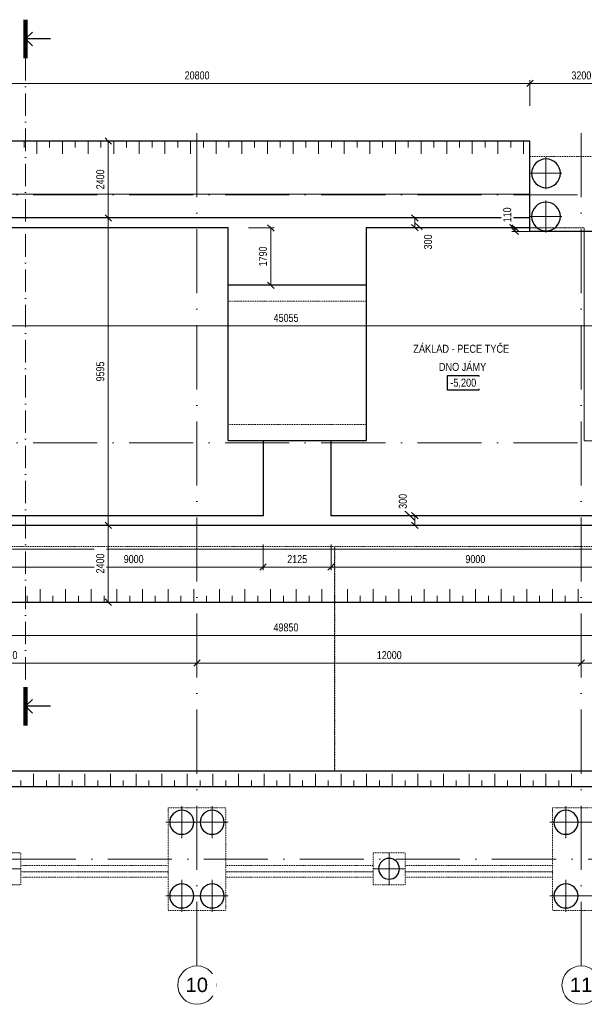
# Model space of a CAD drawing. Header units: millimetres. Extents: x 52781 to 270224, y -9967 to 33961.
# Tile 8 of 19: x 120235 to 137867, y 3217 to 33961. Entities that reach past the tile are written whole.
import ezdxf

# ---------------------------------------------------------------- set-up
doc = ezdxf.new("R2010")
doc.units = ezdxf.units.MM
for name, pattern in [('A_CARA_15', [7.6, 5, -1.3, 0, -1.3]), ('B_CARA_12', [2.6, 1, -0.8, 0, -0.8]), ('Čerchovaná 20mm', [3000, 2000, -500, 0, -500]), ('Čerchovaná řez', [1100, 700, -200, 0, -200])]:
    doc.linetypes.add(name, pattern=pattern)
for name, color, linetype, lineweight in [('CA_KOTY', 3, 'Continuous', 9), ('CA_KOTY-100', 3, 'Continuous', 9), ('CA_OSY', 5, 'Continuous', 9), ('CA_POHHRA18', 9, 'Continuous', 9), ('CA_POHHRA25', 7, 'Continuous', 13), ('CA_REZY', 1, 'Continuous', 25), ('CA_REZYZNACKY', 1, 'Continuous', 9), ('CA_TEXT25', 7, 'Continuous', 9), ('CA_TEXT35', 62, 'Continuous', 9), ('CA_ZAKLADY25', 7, 'Continuous', 13), ('CA_ZAKLADY5', 1, 'Continuous', 25), ('Terénní útvar', 7, 'Continuous', 13)]:
    doc.layers.add(name, color=color, linetype=linetype, lineweight=lineweight)
doc.styles.add('Arial', font='arial.ttf', dxfattribs={"height": 450})
doc.styles.add('Arial Narrow', font='ARIALN.TTF', dxfattribs={"height": 250})
doc.styles.add('Arial_1', font='arial.ttf', dxfattribs={"width": 0.8, "height": 250})
doc.dimstyles.new('HP_Přímá_-_2_5_mm_Ariel', dxfattribs={"dimscale": 304.8, "dimtxt": 255.06485, "dimasz": 0.656168, "dimexe": 0.328084, "dimexo": 0.0625, "dimgap": 0.164042, "dimtad": 1, "dimdec": 0, "dimzin": 0, "dimdsep": 46, "dimtxsty": 'Arial_1', "dimblk1": 'OBLIQUE', "dimblk2": 'OBLIQUE', "dimsah": 1, "dimcen": 0.09, "dimazin": 0, "dimtfac": 1, "dimtdec": 4, "dimtix": 1, "dimtmove": 0, "dimatfit": 3, "dimfxl": 2.296588, "dimfxlon": 1, "dimtvp": 1, "dimtfill": 1, "dimtolj": 1, "dimtzin": 0, "dimarcsym": 2})
doc.dimstyles.new('HP_Přímá_-_2_5_mm_Ariel_1', dxfattribs={"dimscale": 304.8, "dimtxt": 255.06485, "dimasz": 0.656168, "dimexe": 0.328084, "dimexo": 0.0625, "dimgap": 0.164042, "dimtad": 1, "dimdec": 0, "dimzin": 0, "dimdsep": 46, "dimtxsty": 'Arial_1', "dimblk1": 'OBLIQUE', "dimblk2": 'OBLIQUE', "dimsah": 1, "dimcen": 0.09, "dimazin": 0, "dimtfac": 1, "dimtdec": 4, "dimtix": 1, "dimtmove": 2, "dimatfit": 3, "dimfxl": 2.296588, "dimfxlon": 1, "dimtvp": 1, "dimtfill": 1, "dimtolj": 1, "dimtzin": 0, "dimarcsym": 2})
doc.dimstyles.new('HP_Přímá_-_2_5_mm_Ariel_2', dxfattribs={"dimscale": 304.8, "dimtxt": 255.06485, "dimasz": 0.656168, "dimexe": 0.328084, "dimexo": 0.0625, "dimgap": 0.164042, "dimtad": 1, "dimdec": 0, "dimzin": 0, "dimdsep": 46, "dimtxsty": 'Arial_1', "dimblk1": 'OBLIQUE', "dimblk2": 'OBLIQUE', "dimsah": 1, "dimcen": 0.09, "dimazin": 0, "dimtfac": 1, "dimtdec": 4, "dimtix": 1, "dimtmove": 1, "dimatfit": 3, "dimfxl": 2.296588, "dimfxlon": 1, "dimtvp": 1, "dimtfill": 1, "dimtolj": 1, "dimtzin": 0, "dimarcsym": 2})

# ---------------------------------------------------------------- blocks, each defined once
blk = doc.blocks.new('pilota 600 mm - D_750_650-2142274--3_400 _ Vykopy')
at = {"layer": 'CA_POHHRA18'}
for q in [(0, 500), (-500, 0), (0, -500), (500, 0)]:
    blk.add_line((0, 0), q, dxfattribs=at)
blk = doc.blocks.new('pilota 600 mm - D_750_650-2142275--3_400 _ Vykopy')
at = {"layer": 'CA_POHHRA18'}
for q in [(0, 500), (-500, 0), (500, 0), (0, -500)]:
    blk.add_line((0, 0), q, dxfattribs=at)
blk = doc.blocks.new('pilota 600 mm - D_750_650-2142303--3_400 _ Vykopy')
at = {"layer": 'CA_POHHRA18'}
for q in [(0, 500), (-500, 0), (0, -500), (500, 0)]:
    blk.add_line((0, 0), q, dxfattribs=at)
blk = doc.blocks.new('pilota 600 mm - D_900_780-2142294--3_400 _ Vykopy')
at = {"layer": 'CA_POHHRA18'}
for q in [(0, 500), (-500, 0), (0, -500), (500, 0)]:
    blk.add_line((0, 0), q, dxfattribs=at)
blk = doc.blocks.new('pilota 600 mm - D_900_780-2142295--3_400 _ Vykopy')
at = {"layer": 'CA_POHHRA18'}
for q in [(0, 500), (-500, 0), (500, 0), (0, -500)]:
    blk.add_line((0, 0), q, dxfattribs=at)
blk = doc.blocks.new('Opakovaný detail - 2мм М200-2571015--3_400 _ Vykopy')
at = {"layer": 'CA_POHHRA18'}
for p, q in [((-20200, 0), (-20200, 400)), ((-19400, 0), (-19400, 400)), ((-18600, 0), (-18600, 400)), ((-17800, 0), (-17800, 400)), ((-17000, 0), (-17000, 400)), ((-16200, 0), (-16200, 400)), ((-15400, 0), (-15400, 400)), ((-14600, 0), (-14600, 400)), ((-13800, 0), (-13800, 400)), ((-13000, 0), (-13000, 400)), ((-12200, 0), (-12200, 400)), ((-11400, 0), (-11400, 400)), ((-10600, 0), (-10600, 400)), ((-9800, 0), (-9800, 400)), ((-9000, 0), (-9000, 400)), ((-8200, 0), (-8200, 400)), ((-7400, 0), (-7400, 400)), ((-6600, 0), (-6600, 400)), ((-5800, 0), (-5800, 400)), ((-5000, 0), (-5000, 400)), ((-4200, 0), (-4200, 400)), ((-3400, 0), (-3400, 400)), ((-2600, 0), (-2600, 400)), ((-1800, 0), (-1800, 400)), ((-1000, 0), (-1000, 400)), ((-200, 0), (-200, 400)), ((-20400, 0), (-19600, 0)), ((-19800, 0), (-19800, 200)), ((-19600, 0), (-18800, 0)), ((-19000, 0), (-19000, 200)), ((-18800, 0), (-18000, 0)), ((-18200, 0), (-18200, 200)), ((-18000, 0), (-17200, 0)), ((-17400, 0), (-17400, 200)), ((-17200, 0), (-16400, 0)), ((-16600, 0), (-16600, 200)), ((-16400, 0), (-15600, 0)), ((-15800, 0), (-15800, 200)), ((-15600, 0), (-14800, 0)), ((-15000, 0), (-15000, 200)), ((-14800, 0), (-14000, 0)), ((-14200, 0), (-14200, 200)), ((-14000, 0), (-13200, 0)), ((-13400, 0), (-13400, 200)), ((-13200, 0), (-12400, 0)), ((-12600, 0), (-12600, 200)), ((-12400, 0), (-11600, 0)), ((-11800, 0), (-11800, 200)), ((-11600, 0), (-10800, 0)), ((-11000, 0), (-11000, 200)), ((-10800, 0), (-10000, 0)), ((-10200, 0), (-10200, 200)), ((-10000, 0), (-9200, 0)), ((-9400, 0), (-9400, 200)), ((-9200, 0), (-8400, 0)), ((-8600, 0), (-8600, 200)), ((-8400, 0), (-7600, 0)), ((-7800, 0), (-7800, 200)), ((-7600, 0), (-6800, 0)), ((-7000, 0), (-7000, 200)), ((-6800, 0), (-6000, 0)), ((-6200, 0), (-6200, 200)), ((-6000, 0), (-5200, 0)), ((-5400, 0), (-5400, 200)), ((-5200, 0), (-4400, 0)), ((-4600, 0), (-4600, 200)), ((-4400, 0), (-3600, 0)), ((-3800, 0), (-3800, 200)), ((-3600, 0), (-2800, 0)), ((-3000, 0), (-3000, 200)), ((-2800, 0), (-2000, 0)), ((-2200, 0), (-2200, 200)), ((-2000, 0), (-1200, 0)), ((-1400, 0), (-1400, 200)), ((-1200, 0), (-400, 0)), ((-600, 0), (-600, 200)), ((-400, 0), (400, 0)), ((200, 0), (200, 200))]:
    blk.add_line(p, q, dxfattribs=at)
blk = doc.blocks.new('Opakovaný detail - 2мм М200-V5--3_400 _ Vykopy')
at = {"layer": 'CA_POHHRA18'}
for p, q in [((-32200, 0), (-32200, 400)), ((-31400, 0), (-31400, 400)), ((-30600, 0), (-30600, 400)), ((-29800, 0), (-29800, 400)), ((-29000, 0), (-29000, 400)), ((-28200, 0), (-28200, 400)), ((-27400, 0), (-27400, 400)), ((-26600, 0), (-26600, 400)), ((-25800, 0), (-25800, 400)), ((-25000, 0), (-25000, 400)), ((-24200, 0), (-24200, 400)), ((-23400, 0), (-23400, 400)), ((-22600, 0), (-22600, 400)), ((-21800, 0), (-21800, 400)), ((-21000, 0), (-21000, 400)), ((-20200, 0), (-20200, 400)), ((-19400, 0), (-19400, 400)), ((-18600, 0), (-18600, 400)), ((-17800, 0), (-17800, 400)), ((-17000, 0), (-17000, 400)), ((-16200, 0), (-16200, 400)), ((-15400, 0), (-15400, 400)), ((-32600, 0), (-32600, 200)), ((-31800, 0), (-31800, 200)), ((-31000, 0), (-31000, 200)), ((-30200, 0), (-30200, 200)), ((-29400, 0), (-29400, 200)), ((-28600, 0), (-28600, 200)), ((-27800, 0), (-27800, 200)), ((-27000, 0), (-27000, 200)), ((-26200, 0), (-26200, 200)), ((-25400, 0), (-25400, 200)), ((-24600, 0), (-24600, 200)), ((-23800, 0), (-23800, 200)), ((-23000, 0), (-23000, 200)), ((-22200, 0), (-22200, 200)), ((-21400, 0), (-21400, 200)), ((-20600, 0), (-20600, 200)), ((-19800, 0), (-19800, 200)), ((-19000, 0), (-19000, 200)), ((-18200, 0), (-18200, 200)), ((-17400, 0), (-17400, 200)), ((-16600, 0), (-16600, 200)), ((-15800, 0), (-15800, 200)), ((-33200, 0), (-32400, 0)), ((-32400, 0), (-31600, 0)), ((-31600, 0), (-30800, 0)), ((-30800, 0), (-30000, 0)), ((-30000, 0), (-29200, 0)), ((-29200, 0), (-28400, 0)), ((-28400, 0), (-27600, 0)), ((-27600, 0), (-26800, 0)), ((-26800, 0), (-26000, 0)), ((-26000, 0), (-25200, 0)), ((-25200, 0), (-24400, 0)), ((-24400, 0), (-23600, 0)), ((-23600, 0), (-22800, 0)), ((-22800, 0), (-22000, 0)), ((-22000, 0), (-21200, 0)), ((-21200, 0), (-20400, 0)), ((-20400, 0), (-19600, 0)), ((-19600, 0), (-18800, 0)), ((-18800, 0), (-18000, 0)), ((-18000, 0), (-17200, 0)), ((-17200, 0), (-16400, 0)), ((-16400, 0), (-15600, 0)), ((-15600, 0), (-14800, 0))]:
    blk.add_line(p, q, dxfattribs=at)
blk = doc.blocks.new('Opakovaný detail - 2мм М200-V15--3_400 _ Vykopy')
at = {"layer": 'CA_POHHRA18'}
for p, q in [((-36200, 0), (-36200, 400)), ((-35400, 0), (-35400, 400)), ((-34600, 0), (-34600, 400)), ((-33800, 0), (-33800, 400)), ((-33000, 0), (-33000, 400)), ((-32200, 0), (-32200, 400)), ((-31400, 0), (-31400, 400)), ((-30600, 0), (-30600, 400)), ((-29800, 0), (-29800, 400)), ((-29000, 0), (-29000, 400)), ((-28200, 0), (-28200, 400)), ((-27400, 0), (-27400, 400)), ((-26600, 0), (-26600, 400)), ((-25800, 0), (-25800, 400)), ((-25000, 0), (-25000, 400)), ((-24200, 0), (-24200, 400)), ((-23400, 0), (-23400, 400)), ((-22600, 0), (-22600, 400)), ((-21800, 0), (-21800, 400)), ((-21000, 0), (-21000, 400)), ((-20200, 0), (-20200, 400)), ((-19400, 0), (-19400, 400)), ((-36600, 0), (-36600, 200)), ((-35800, 0), (-35800, 200)), ((-35000, 0), (-35000, 200)), ((-34200, 0), (-34200, 200)), ((-33400, 0), (-33400, 200)), ((-32600, 0), (-32600, 200)), ((-31800, 0), (-31800, 200)), ((-31000, 0), (-31000, 200)), ((-30200, 0), (-30200, 200)), ((-29400, 0), (-29400, 200)), ((-28600, 0), (-28600, 200)), ((-27800, 0), (-27800, 200)), ((-27000, 0), (-27000, 200)), ((-26200, 0), (-26200, 200)), ((-25400, 0), (-25400, 200)), ((-24600, 0), (-24600, 200)), ((-23800, 0), (-23800, 200)), ((-23000, 0), (-23000, 200)), ((-22200, 0), (-22200, 200)), ((-21400, 0), (-21400, 200)), ((-20600, 0), (-20600, 200)), ((-19800, 0), (-19800, 200)), ((-37200, 0), (-36400, 0)), ((-36400, 0), (-35600, 0)), ((-35600, 0), (-34800, 0)), ((-34800, 0), (-34000, 0)), ((-34000, 0), (-33200, 0)), ((-33200, 0), (-32400, 0)), ((-32400, 0), (-31600, 0)), ((-31600, 0), (-30800, 0)), ((-30800, 0), (-30000, 0)), ((-30000, 0), (-29200, 0)), ((-29200, 0), (-28400, 0)), ((-28400, 0), (-27600, 0)), ((-27600, 0), (-26800, 0)), ((-26800, 0), (-26000, 0)), ((-26000, 0), (-25200, 0)), ((-25200, 0), (-24400, 0)), ((-24400, 0), (-23600, 0)), ((-23600, 0), (-22800, 0)), ((-22800, 0), (-22000, 0)), ((-22000, 0), (-21200, 0)), ((-21200, 0), (-20400, 0)), ((-20400, 0), (-19600, 0)), ((-19600, 0), (-18800, 0))]:
    blk.add_line(p, q, dxfattribs=at)
blk = doc.blocks.new('Osnova - Bublina osnovy 12mm-4850--3_400 _ Vykopy')
at = {"layer": 'CA_TEXT35'}
blk.add_circle((0, 0), 6, dxfattribs=at)
blk = doc.blocks.new('DIMBLOCK2--3_400 _ Vykopy')
at = {"layer": 'CA_KOTY-100'}
for p, q in [((113770, 13872), (113770, 14572)), ((125770, 13872), (125770, 14572)), ((113770, 13872), (113670, 13772)), ((113770, 13872), (113870, 13972)), ((113770, 13872), (125770, 13872)), ((113770, 13872), (113770, 13772)), ((125770, 13872), (125670, 13772)), ((125770, 13872), (125870, 13972)), ((125770, 13872), (125770, 13772))]:
    blk.add_line(p, q, dxfattribs=at)
at = {"layer": 'CA_KOTY-100', "color": 0, "insert": (119387, 14246), "char_height": 250, "width": 918.23, "attachment_point": 1, "line_spacing_factor": 0.941778, "style": 'Arial_1', "bg_fill": 3, "box_fill_scale": 1.25, "bg_fill_color": 256, "bg_fill_true_color": 13158600, "bg_fill_transparency": 0}
blk.add_mtext('12000', dxfattribs=at)
blk = doc.blocks.new('_Oblique')
at = {"color": 0, "linetype": 'ByBlock', "lineweight": -2}
blk.add_line((-0.5, -0.5), (0.5, 0.5), dxfattribs=at)
blk = doc.blocks.new('DIMBLOCK3--3_400 _ Vykopy')
at = {"layer": 'CA_KOTY-100'}
for p, q in [((125770, 13872), (125770, 14572)), ((137770, 13872), (137770, 14572)), ((125770, 13872), (125670, 13772)), ((125770, 13872), (125870, 13972)), ((125770, 13872), (137770, 13872)), ((125770, 13872), (125770, 13772)), ((137770, 13872), (137670, 13772)), ((137770, 13872), (137870, 13972)), ((137770, 13872), (137770, 13772))]:
    blk.add_line(p, q, dxfattribs=at)
at = {"layer": 'CA_KOTY-100', "color": 0, "insert": (131387, 14246), "char_height": 250, "width": 918.23, "attachment_point": 1, "line_spacing_factor": 0.941778, "style": 'Arial_1', "bg_fill": 3, "box_fill_scale": 1.25, "bg_fill_color": 256, "bg_fill_true_color": 13158600, "bg_fill_transparency": 0}
blk.add_mtext('12000', dxfattribs=at)
blk = doc.blocks.new('DIMBLOCK4--3_400 _ Vykopy')
at = {"layer": 'CA_KOTY-100'}
for p, q in [((137770, 13872), (137770, 14572)), ((149770, 13872), (149770, 14572)), ((137770, 13872), (137670, 13772)), ((137770, 13872), (137870, 13972)), ((137770, 13872), (149770, 13872)), ((137770, 13872), (137770, 13772)), ((149770, 13872), (149670, 13772)), ((149770, 13872), (149870, 13972)), ((149770, 13872), (149770, 13772))]:
    blk.add_line(p, q, dxfattribs=at)
at = {"layer": 'CA_KOTY-100', "color": 0, "insert": (143387, 14246), "char_height": 250, "width": 918.23, "attachment_point": 1, "line_spacing_factor": 0.941778, "style": 'Arial_1', "bg_fill": 3, "box_fill_scale": 1.25, "bg_fill_color": 256, "bg_fill_true_color": 13158600, "bg_fill_transparency": 0}
blk.add_mtext('12000', dxfattribs=at)
blk = doc.blocks.new('DIMBLOCK7--3_400 _ Vykopy')
at = {"layer": 'CA_KOTY-100'}
for p, q in [((118835, 16870), (118835, 17570)), ((127835, 16870), (127835, 17570)), ((118835, 16870), (118935, 16970)), ((127835, 16870), (127935, 16970)), ((118835, 16870), (118735, 16770)), ((118835, 16870), (127835, 16870)), ((118835, 16870), (118835, 16770)), ((127835, 16870), (127735, 16770)), ((127835, 16870), (127835, 16770))]:
    blk.add_line(p, q, dxfattribs=at)
at = {"layer": 'CA_KOTY-100', "color": 0, "insert": (123483, 17244), "char_height": 250, "width": 734.59, "attachment_point": 1, "line_spacing_factor": 0.941778, "style": 'Arial_1', "bg_fill": 3, "box_fill_scale": 1.25, "bg_fill_color": 256, "bg_fill_true_color": 13158600, "bg_fill_transparency": 0}
blk.add_mtext('9000', dxfattribs=at)
blk = doc.blocks.new('DIMBLOCK8--3_400 _ Vykopy')
at = {"layer": 'CA_KOTY-100'}
for p, q in [((127835, 16870), (127835, 17570)), ((129960, 16870), (129960, 17570)), ((127835, 16870), (127935, 16970)), ((129960, 16870), (130060, 16970)), ((127835, 16870), (127735, 16770)), ((127835, 16870), (129960, 16870)), ((127835, 16870), (127835, 16770)), ((129960, 16870), (129860, 16770)), ((129960, 16870), (129960, 16770))]:
    blk.add_line(p, q, dxfattribs=at)
at = {"layer": 'CA_KOTY-100', "color": 0, "insert": (128591, 17244), "char_height": 250, "width": 734.59, "attachment_point": 1, "line_spacing_factor": 0.941778, "style": 'Arial_1', "bg_fill": 3, "box_fill_scale": 1.25, "bg_fill_color": 256, "bg_fill_true_color": 13158600, "bg_fill_transparency": 0}
blk.add_mtext('2125', dxfattribs=at)
blk = doc.blocks.new('DIMBLOCK9--3_400 _ Vykopy')
at = {"layer": 'CA_KOTY-100'}
for p, q in [((129960, 16870), (129960, 17570)), ((138960, 16870), (138960, 17570)), ((129960, 16870), (130060, 16970)), ((138960, 16870), (139060, 16970)), ((129960, 16870), (129860, 16770)), ((129960, 16870), (138960, 16870)), ((129960, 16870), (129960, 16770)), ((138960, 16870), (138860, 16770)), ((138960, 16870), (138960, 16770))]:
    blk.add_line(p, q, dxfattribs=at)
at = {"layer": 'CA_KOTY-100', "color": 0, "insert": (134154, 17244), "char_height": 250, "width": 734.59, "attachment_point": 1, "line_spacing_factor": 0.941778, "style": 'Arial_1', "bg_fill": 3, "box_fill_scale": 1.25, "bg_fill_color": 256, "bg_fill_true_color": 13158600, "bg_fill_transparency": 0}
blk.add_mtext('9000', dxfattribs=at)
blk = doc.blocks.new('DIMBLOCK16--3_400 _ Vykopy')
at = {"layer": 'CA_KOTY-100'}
for p, q in [((128078, 27460), (127378, 27460)), ((128078, 27460), (127978, 27560)), ((128078, 27460), (128078, 25670)), ((128078, 27460), (128178, 27360)), ((128078, 27460), (128178, 27460)), ((128078, 25670), (127978, 25770)), ((128078, 25670), (127978, 25670)), ((128078, 25670), (128178, 25570)), ((128078, 25670), (128778, 25670))]:
    blk.add_line(p, q, dxfattribs=at)
at = {"layer": 'CA_KOTY-100', "color": 0, "insert": (127704, 26259), "char_height": 250, "width": 734.59, "attachment_point": 1, "rotation": 90, "line_spacing_factor": 0.941778, "style": 'Arial_1', "bg_fill": 3, "box_fill_scale": 1.25, "bg_fill_color": 256, "bg_fill_true_color": 13158600, "bg_fill_transparency": 0}
blk.add_mtext('1790', dxfattribs=at)
blk = doc.blocks.new('DIMBLOCK17--3_400 _ Vykopy')
at = {"layer": 'CA_KOTY-100'}
for p, q in [((135462, 27634), (135708, 27405)), ((135462, 27634), (135462, 27634)), ((135708, 27460), (135608, 27560)), ((135708, 27460), (135608, 27460)), ((135708, 27350), (135608, 27450)), ((135708, 27460), (135708, 27350)), ((135708, 27460), (135808, 27360)), ((135708, 27460), (136408, 27460)), ((135708, 27350), (135608, 27350)), ((135708, 27350), (135808, 27250)), ((135708, 27350), (136408, 27350))]:
    blk.add_line(p, q, dxfattribs=at)
at = {"layer": 'CA_KOTY-100', "color": 0, "insert": (135334, 27634), "char_height": 250, "width": 550.94, "attachment_point": 1, "rotation": 90, "line_spacing_factor": 0.941778, "style": 'Arial_1', "bg_fill": 3, "box_fill_scale": 1.25, "bg_fill_color": 256, "bg_fill_true_color": 13158600, "bg_fill_transparency": 0}
blk.add_mtext('110', dxfattribs=at)
blk = doc.blocks.new('Řez - HP_rez-422275--3_400 _ Vykopy')
at = {"layer": 'CA_REZYZNACKY', "lineweight": 100}
blk.add_line((-12, 0), (0, 0), dxfattribs=at)
at = {"layer": 'CA_REZYZNACKY', "lineweight": 25}
for p, q in [((-6, 0), (-8.15, -2.15)), ((-6, 0), (-3.85, -2.15)), ((-6, -7.82), (-6, 0))]:
    blk.add_line(p, q, dxfattribs=at)
blk = doc.blocks.new('DIMBLOCK19--3_400 _ Vykopy')
at = {"layer": 'CA_KOTY-100'}
for p, q in [((106020, 24401), (106020, 25101)), ((151075, 24401), (151075, 25101)), ((106020, 24401), (105920, 24301)), ((106020, 24401), (106120, 24501)), ((106020, 24401), (151075, 24401)), ((106020, 24401), (106020, 24301)), ((151075, 24401), (150975, 24301)), ((151075, 24401), (151175, 24501)), ((151075, 24401), (151075, 24301))]:
    blk.add_line(p, q, dxfattribs=at)
at = {"layer": 'CA_KOTY-100', "color": 0, "insert": (128165, 24776), "char_height": 250, "width": 918.23, "attachment_point": 1, "line_spacing_factor": 0.941778, "style": 'Arial_1', "bg_fill": 3, "box_fill_scale": 1.25, "bg_fill_color": 256, "bg_fill_true_color": 13158600, "bg_fill_transparency": 0}
blk.add_mtext('45055', dxfattribs=at)
blk = doc.blocks.new('DIMBLOCK23--3_400 _ Vykopy')
at = {"layer": 'CA_KOTY-100'}
for p, q in [((123000, 30170), (122300, 30170)), ((123000, 30170), (122900, 30270)), ((123000, 27770), (123000, 30170)), ((123000, 30170), (123100, 30070)), ((123000, 30170), (123100, 30170)), ((123000, 27770), (122300, 27770)), ((123000, 27770), (122900, 27870)), ((123000, 27770), (123100, 27670)), ((123000, 27770), (123100, 27770))]:
    blk.add_line(p, q, dxfattribs=at)
at = {"layer": 'CA_KOTY-100', "color": 0, "insert": (122625, 28664), "char_height": 250, "width": 734.59, "attachment_point": 1, "rotation": 90, "line_spacing_factor": 0.941778, "style": 'Arial_1', "bg_fill": 3, "box_fill_scale": 1.25, "bg_fill_color": 256, "bg_fill_true_color": 13158600, "bg_fill_transparency": 0}
blk.add_mtext('2400', dxfattribs=at)
blk = doc.blocks.new('DIMBLOCK30--3_400 _ Vykopy')
at = {"layer": 'CA_KOTY-100'}
for p, q in [((103620, 14737), (103620, 15437)), ((153470, 14737), (153470, 15437)), ((103620, 14737), (103720, 14837)), ((153470, 14737), (153570, 14837)), ((103620, 14737), (103520, 14637)), ((103620, 14737), (153470, 14737)), ((103620, 14737), (103620, 14637)), ((153470, 14737), (153370, 14637)), ((153470, 14737), (153470, 14637))]:
    blk.add_line(p, q, dxfattribs=at)
at = {"layer": 'CA_KOTY-100', "color": 0, "insert": (128162, 15111), "char_height": 250, "width": 918.23, "attachment_point": 1, "line_spacing_factor": 0.941778, "style": 'Arial_1', "bg_fill": 3, "box_fill_scale": 1.25, "bg_fill_color": 256, "bg_fill_true_color": 13158600, "bg_fill_transparency": 0}
blk.add_mtext('49850', dxfattribs=at)
blk = doc.blocks.new('DIMBLOCK36--3_400 _ Vykopy')
at = {"layer": 'CA_KOTY-100'}
for p, q in [((115370, 31972), (115470, 32072)), ((115370, 31972), (115370, 32072)), ((136170, 31972), (136270, 32072)), ((136170, 31972), (136170, 32072)), ((115370, 31972), (115270, 31872)), ((115370, 31972), (136170, 31972)), ((115370, 31972), (115370, 31272)), ((136170, 31972), (136070, 31872)), ((136170, 31972), (136170, 31272))]:
    blk.add_line(p, q, dxfattribs=at)
at = {"layer": 'CA_KOTY-100', "color": 0, "insert": (125387, 32347), "char_height": 250, "width": 918.23, "attachment_point": 1, "line_spacing_factor": 0.941778, "style": 'Arial_1', "bg_fill": 3, "box_fill_scale": 1.25, "bg_fill_color": 256, "bg_fill_true_color": 13158600, "bg_fill_transparency": 0}
blk.add_mtext('20800', dxfattribs=at)
blk = doc.blocks.new('DIMBLOCK37--3_400 _ Vykopy')
at = {"layer": 'CA_KOTY-100'}
for p, q in [((136170, 31972), (136270, 32072)), ((136170, 31972), (136170, 32072)), ((139370, 31972), (139470, 32072)), ((139370, 31972), (139370, 32072)), ((136170, 31972), (136070, 31872)), ((136170, 31972), (139370, 31972)), ((136170, 31972), (136170, 31272)), ((139370, 31972), (139270, 31872)), ((139370, 31972), (139370, 31272))]:
    blk.add_line(p, q, dxfattribs=at)
at = {"layer": 'CA_KOTY-100', "color": 0, "insert": (137464, 32347), "char_height": 250, "width": 734.59, "attachment_point": 1, "line_spacing_factor": 0.941778, "style": 'Arial_1', "bg_fill": 3, "box_fill_scale": 1.25, "bg_fill_color": 256, "bg_fill_true_color": 13158600, "bg_fill_transparency": 0}
blk.add_mtext('3200', dxfattribs=at)
blk = doc.blocks.new('DIMBLOCK66--3_400 _ Vykopy')
at = {"layer": 'CA_KOTY-100'}
for p, q in [((123000, 27770), (122900, 27870)), ((123000, 27770), (122900, 27770)), ((123000, 27770), (123000, 18175)), ((123000, 27770), (123100, 27670)), ((123000, 27770), (123700, 27770)), ((123000, 18175), (122900, 18275)), ((123000, 18175), (122900, 18175)), ((123000, 18175), (123100, 18075)), ((123000, 18175), (123700, 18175))]:
    blk.add_line(p, q, dxfattribs=at)
at = {"layer": 'CA_KOTY-100', "color": 0, "insert": (122625, 22666), "char_height": 250, "width": 734.59, "attachment_point": 1, "rotation": 90, "line_spacing_factor": 0.941778, "style": 'Arial_1', "bg_fill": 3, "box_fill_scale": 1.25, "bg_fill_color": 256, "bg_fill_true_color": 13158600, "bg_fill_transparency": 0}
blk.add_mtext('9595', dxfattribs=at)
blk = doc.blocks.new('DIMBLOCK67--3_400 _ Vykopy')
at = {"layer": 'CA_KOTY-100'}
for p, q in [((123000, 18175), (122900, 18275)), ((123000, 18175), (122900, 18175)), ((123000, 18175), (123000, 15775)), ((123000, 18175), (123100, 18075)), ((123000, 18175), (123700, 18175)), ((123000, 15775), (122900, 15875)), ((123000, 15775), (122900, 15775)), ((123000, 15775), (123100, 15675)), ((123000, 15775), (123700, 15775))]:
    blk.add_line(p, q, dxfattribs=at)
at = {"layer": 'CA_KOTY-100', "color": 0, "insert": (122625, 16669), "char_height": 250, "width": 734.59, "attachment_point": 1, "rotation": 90, "line_spacing_factor": 0.941778, "style": 'Arial_1', "bg_fill": 3, "box_fill_scale": 1.25, "bg_fill_color": 256, "bg_fill_true_color": 13158600, "bg_fill_transparency": 0}
blk.add_mtext('2400', dxfattribs=at)
blk = doc.blocks.new('DIMBLOCK69--3_400 _ Vykopy')
at = {"layer": 'CA_KOTY-100'}
for p, q in [((132574, 18475), (131874, 18475)), ((132201, 18688), (132574, 18325)), ((132201, 18688), (132201, 18688)), ((132574, 18475), (132474, 18575)), ((132574, 18175), (132574, 18475)), ((132574, 18475), (132674, 18375)), ((132574, 18475), (132674, 18475)), ((132574, 18175), (131874, 18175)), ((132574, 18175), (132474, 18275)), ((132574, 18175), (132674, 18075)), ((132574, 18175), (132674, 18175))]:
    blk.add_line(p, q, dxfattribs=at)
at = {"layer": 'CA_KOTY-100', "color": 0, "insert": (132073, 18688), "char_height": 250, "width": 550.94, "attachment_point": 1, "rotation": 90, "line_spacing_factor": 0.941778, "style": 'Arial_1', "bg_fill": 3, "box_fill_scale": 1.25, "bg_fill_color": 256, "bg_fill_true_color": 13158600, "bg_fill_transparency": 0}
blk.add_mtext('300', dxfattribs=at)
blk = doc.blocks.new('DIMBLOCK70--3_400 _ Vykopy')
at = {"layer": 'CA_KOTY-100'}
for p, q in [((132574, 27770), (132474, 27870)), ((132574, 27770), (132474, 27770)), ((132574, 27770), (132574, 27470)), ((132574, 27770), (132674, 27670)), ((132574, 27770), (133274, 27770)), ((132574, 27470), (132474, 27570)), ((132574, 27470), (132474, 27470)), ((132987, 27248), (132574, 27620)), ((132574, 27470), (132674, 27370)), ((132574, 27470), (133274, 27470)), ((132987, 27248), (132987, 27248))]:
    blk.add_line(p, q, dxfattribs=at)
at = {"layer": 'CA_KOTY-100', "color": 0, "insert": (132859, 26789), "char_height": 250, "width": 550.94, "attachment_point": 1, "rotation": 90, "line_spacing_factor": 0.941778, "style": 'Arial_1', "bg_fill": 3, "box_fill_scale": 1.25, "bg_fill_color": 256, "bg_fill_true_color": 13158600, "bg_fill_transparency": 0}
blk.add_mtext('300', dxfattribs=at)

msp = doc.modelspace()

# ---------------------------------------------------------------- linework, layer by layer
at = {"layer": 'CA_OSY', "linetype": 'Čerchovaná 20mm'}
for p, q in [((125770, 4417.4), (125770, 30533.9)), ((137770, 4417.4), (137770, 30533.9)), ((54652, 28489.9), (155147.7, 28489.9)), ((54652, 20749.9), (155147.7, 20749.9)), ((53980.8, 7749.9), (155580.4, 7749.9))]:
    msp.add_line(p, q, dxfattribs=at)
at = {"layer": 'CA_POHHRA25', "linetype": 'B_CARA_12'}
for p, q in [((126739, 27463.9), (115401, 27463.9)), ((115405, 27459.9), (126735, 27459.9)), ((126735, 27459.9), (126735, 25669.9)), ((126739, 25673.9), (126739, 27463.9)), ((131056, 27463.9), (131056, 25673.9)), ((137864, 27463.9), (131056, 27463.9)), ((131060, 25669.9), (131060, 27459.9)), ((131060, 27459.9), (137860, 27459.9)), ((137860, 27459.9), (137860, 27349.9)), ((137864, 27349.9), (137864, 27463.9)), ((137864, 27349.9), (137860, 27349.9)), ((126735, 25669.9), (131060, 25669.9)), ((131056, 25673.9), (126739, 25673.9)), ((126740, 25169.9), (126740, 25669.9)), ((131050, 25669.9), (131050, 25169.9)), ((126740, 25169.9), (131050, 25169.9)), ((131050, 21319.9), (126745, 21319.9)), ((126745, 20819.9), (126745, 21319.9)), ((131050, 21319.9), (131050, 20819.9)), ((126745, 20819.9), (127839, 20819.9)), ((129960, 20819.9), (127835, 20819.9)), ((127835, 20815.9), (127835, 20819.9)), ((127835, 20819.9), (127835, 18470.9)), ((127835, 20815.9), (129960, 20815.9)), ((127839, 18474.9), (127839, 20819.9)), ((129956, 20819.9), (131050, 20819.9)), ((129956, 20819.9), (129956, 18474.9)), ((129960, 18470.9), (129960, 20819.9)), ((129960, 20819.9), (129960, 20815.9)), ((127839, 18474.9), (118831, 18474.9)), ((118835, 18470.9), (127835, 18470.9)), ((138964, 18474.9), (129956, 18474.9)), ((129960, 18470.9), (138960, 18470.9)), ((120270, 7549.9), (124870, 7549.9)), ((126670, 7549.9), (131270, 7549.9)), ((132270, 7549.9), (136870, 7549.9)), ((124870, 7349.9), (120270, 7349.9)), ((120270, 7349.9), (124870, 7349.9)), ((120270, 7189.9), (124870, 7189.9)), ((131270, 7349.9), (126670, 7349.9)), ((126670, 7349.9), (131270, 7349.9)), ((126670, 7189.9), (131270, 7189.9)), ((136870, 7349.9), (132270, 7349.9)), ((132270, 7349.9), (136870, 7349.9)), ((132270, 7189.9), (136870, 7189.9))]:
    msp.add_line(p, q, dxfattribs=at)
at = {"layer": 'CA_REZY'}
for p, q in [((136170, 30169.9), (115370, 30169.9)), ((136170, 27349.9), (136170, 30169.9)), ((136170, 27769.9), (115370, 27769.9)), ((139370, 27349.9), (136170, 27349.9)), ((133590.1, 22852.6), (134570.1, 22852.6)), ((133590.1, 22392.6), (133590.1, 22852.6)), ((134570.1, 22852.6), (134570.1, 22392.6)), ((134570.1, 22392.6), (133590.1, 22392.6)), ((106020, 18174.9), (151075, 18174.9)), ((103620, 15774.9), (153470, 15774.9)), ((106070, 10509.9), (155221.5, 10509.9)), ((155221.5, 10009.9), (105570, 10009.9))]:
    msp.add_line(p, q, dxfattribs=at)
at = {"layer": 'CA_REZY', "linetype": 'A_CARA_15', "lineweight": 9}
for p, q in [((126735, 27459.9), (119935, 27459.9)), ((126735, 20809.9), (126735, 27459.9)), ((136170, 27459.9), (131060, 27459.9)), ((131060, 27459.9), (131060, 20809.9)), ((136170, 27349.9), (136170, 27459.9)), ((137860, 27349.9), (136170, 27349.9)), ((137860, 20809.9), (137860, 27349.9)), ((127835, 20809.9), (126735, 20809.9)), ((127835, 18474.9), (127835, 20809.9)), ((131060, 20809.9), (129960, 20809.9)), ((129960, 20809.9), (129960, 18474.9)), ((138960, 20809.9), (137860, 20809.9)), ((118835, 18474.9), (127835, 18474.9)), ((129960, 18474.9), (138960, 18474.9))]:
    msp.add_line(p, q, dxfattribs=at)
at = {"layer": 'CA_ZAKLADY25', "linetype": 'B_CARA_12', "lineweight": 9}
for p, q in [((136170, 29689.9), (139370, 29689.9)), ((136170, 27463.9), (136170, 29689.9)), ((136170, 27349.9), (136170, 27459.9)), ((137860, 27349.9), (136170, 27349.9)), ((137860, 27289.9), (137860, 27349.9)), ((137870, 27289.9), (137860, 27289.9)), ((106070, 17509.9), (130070, 17509.9)), ((130070, 17509.9), (130070, 10509.9)), ((130080, 10509.9), (130080, 17509.9)), ((130080, 17509.9), (154080, 17509.9)), ((130070, 10509.9), (106070, 10509.9)), ((154080, 10509.9), (130080, 10509.9)), ((124870, 6149.9), (124870, 9349.9)), ((124870, 9349.9), (126670, 9349.9)), ((126670, 9349.9), (126670, 6149.9)), ((136870, 6149.9), (136870, 9349.9)), ((136870, 9349.9), (138670, 9349.9)), ((119270, 7949.9), (120270, 7949.9)), ((120270, 7949.9), (120270, 6949.9)), ((131270, 6949.9), (131270, 7949.9)), ((131270, 7949.9), (132270, 7949.9)), ((132270, 7949.9), (132270, 6949.9)), ((120270, 6949.9), (119270, 6949.9)), ((132270, 6949.9), (131270, 6949.9)), ((126670, 6149.9), (124870, 6149.9)), ((138670, 6149.9), (136870, 6149.9))]:
    msp.add_line(p, q, dxfattribs=at)
at = {"layer": 'CA_ZAKLADY5', "linetype": 'A_CARA_15', "lineweight": 9}
for p, q in [((131050, 25669.9), (126745, 25669.9)), ((126745, 25669.9), (126745, 20819.9)), ((131050, 20819.9), (131050, 25669.9)), ((126745, 20819.9), (131050, 20819.9))]:
    msp.add_line(p, q, dxfattribs=at)
at = {"layer": 'CA_ZAKLADY5'}
for centre, radius, start, end in [((136670, 29164.9), 450, 90, 270), ((136670, 29164.9), 450, 270, 90), ((136670, 27814.9), 450, 90, 270), ((136670, 27814.9), 450, 270, 90), ((125295, 8899.9), 375, 0, 180), ((126245, 8899.9), 375, 0, 180), ((137295, 8899.9), 375, 0, 180), ((125295, 8899.9), 375, 180, 360), ((126245, 8899.9), 375, 180, 0), ((137295, 8899.9), 375, 180, 360), ((131770, 7449.9), 325, 90, 270), ((131770, 7449.9), 325, 270, 90), ((125295, 6599.9), 375, 0, 180), ((126245, 6599.9), 375, 360, 180), ((137295, 6599.9), 375, 0, 180), ((125295, 6599.9), 375, 180, 360), ((126245, 6599.9), 375, 180, 360), ((137295, 6599.9), 375, 180, 360)]:
    msp.add_arc(centre, radius, start, end, dxfattribs=at)
at = {"layer": 'Terénní útvar'}
for p, q in [((136170, 28513.3), (115370, 28513.3)), ((136170, 27469.9), (136170, 28513.3)), ((136170, 27769.9), (136170, 28513.3)), ((115370, 27769.9), (136170, 27769.9)), ((115395, 27469.9), (126745, 27469.9)), ((126745, 27469.9), (126745, 25679.9)), ((131050, 25679.9), (131050, 27469.9)), ((131050, 27469.9), (136170, 27469.9)), ((136170, 27469.9), (136170, 27459.9)), ((137860, 27349.9), (137870, 27349.9)), ((126745, 25679.9), (131050, 25679.9)), ((129950, 20809.9), (127845, 20809.9)), ((127845, 20809.9), (127845, 18464.9)), ((129950, 18464.9), (129950, 20809.9)), ((127845, 18464.9), (118825, 18464.9)), ((138970, 18464.9), (129950, 18464.9)), ((151075, 18174.9), (106020, 18174.9)), ((105276.6, 17431.5), (151818.5, 17431.5))]:
    msp.add_line(p, q, dxfattribs=at)

# ---------------------------------------------------------------- block references
at = {"layer": 'CA_POHHRA18'}
for name, p, rotation in [('Opakovaný detail - 2мм М200-2571015--3_400 _ Vykopy', (115770, 30169.9), 180), ('pilota 600 mm - D_900_780-2142295--3_400 _ Vykopy', (136670, 29164.9), 269.9999999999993), ('pilota 600 mm - D_900_780-2142294--3_400 _ Vykopy', (136670, 27814.9), 89.99999999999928), ('pilota 600 mm - D_750_650-2142275--3_400 _ Vykopy', (126245, 8899.9), 180), ('pilota 600 mm - D_750_650-2142275--3_400 _ Vykopy', (138245, 8899.9), 180), ('pilota 600 mm - D_750_650-2142303--3_400 _ Vykopy', (119770, 7449.9), 180), ('pilota 600 mm - D_750_650-2142303--3_400 _ Vykopy', (131770, 7449.9), 180), ('pilota 600 mm - D_750_650-2142274--3_400 _ Vykopy', (126245, 6599.9), 180), ('pilota 600 mm - D_750_650-2142274--3_400 _ Vykopy', (138245, 6599.9), 180)]:
    msp.add_blockref(name, p, dxfattribs=dict(at, rotation=rotation))
for name, p in [('Opakovaný detail - 2мм М200-V5--3_400 _ Vykopy', (153070, 15774.9)), ('Opakovaný detail - 2мм М200-V15--3_400 _ Vykopy', (156870, 10009.9)), ('pilota 600 mm - D_750_650-2142274--3_400 _ Vykopy', (125295, 8899.9)), ('pilota 600 mm - D_750_650-2142274--3_400 _ Vykopy', (137295, 8899.9)), ('pilota 600 mm - D_750_650-2142275--3_400 _ Vykopy', (125295, 6599.9)), ('pilota 600 mm - D_750_650-2142275--3_400 _ Vykopy', (137295, 6599.9))]:
    msp.add_blockref(name, p, dxfattribs=at)
at = {"layer": 'CA_REZYZNACKY', "lineweight": 100, "extrusion": (0, 0, -1), "xscale": 99.99999999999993, "yscale": 99.99999999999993, "zscale": 99.99999999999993, "rotation": 270.0000000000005}
msp.add_blockref('Řez - HP_rez-422275--3_400 _ Vykopy', (-120417, 32761.2), dxfattribs=at)
at = {"layer": 'CA_REZYZNACKY', "lineweight": 100, "xscale": 99.99999999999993, "yscale": 99.99999999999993, "zscale": 99.99999999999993, "rotation": 89.99999999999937}
msp.add_blockref('Řez - HP_rez-422275--3_400 _ Vykopy', (120417, 13123.3), dxfattribs=at)
at = {"layer": 'CA_TEXT35', "xscale": 99.99999999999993, "yscale": 99.99999999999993, "zscale": 99.99999999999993}
for p in [(125770, 3817.4), (137770, 3817.4)]:
    msp.add_blockref('Osnova - Bublina osnovy 12mm-4850--3_400 _ Vykopy', p, dxfattribs=at)

# ---------------------------------------------------------------- texts
at = {"layer": 'CA_TEXT25', "insert": (132523.9, 23811.1), "char_height": 250, "width": 216.456, "attachment_point": 1, "style": 'Arial Narrow', "bg_fill": 3, "box_fill_scale": 1.25, "bg_fill_color": 256, "bg_fill_true_color": 13158600, "bg_fill_transparency": 0}
msp.add_mtext('\\fArial Narrow|b0|i0|c238|p34|;Z', dxfattribs=at)

# ---------------------------------------------------------------- next in the draw order: texts
at = {"layer": 'CA_TEXT25', "char_height": 250, "attachment_point": 1, "style": 'Arial Narrow', "bg_fill": 3, "box_fill_scale": 1.25, "bg_fill_color": 256, "bg_fill_true_color": 13158600, "bg_fill_transparency": 0}
for s, insert, width in [('ÁKLAD', (132702.5, 23811.1), 1138.396), ('DNO JÁMY', (133323.9, 23244.5), 1795.78), ('-5,200', (133680.9, 22752.6), 978.059)]:
    msp.add_mtext(s, dxfattribs=dict(at, insert=insert, width=width))
at = {"layer": 'CA_TEXT35', "char_height": 450, "width": 849.789, "attachment_point": 1, "style": 'Arial', "bg_fill": 3, "box_fill_scale": 1.25, "bg_fill_color": 256, "bg_fill_true_color": 13158600, "bg_fill_transparency": 0}
for s, insert in [('10', (125415.9, 4050)), ('11', (137415.9, 4050))]:
    msp.add_mtext(s, dxfattribs=dict(at, insert=insert))

# ---------------------------------------------------------------- next in the draw order: dimensions: what is measured, and where the dimension line sits
at = {"layer": 'CA_KOTY'}
for base, p1, p2, override, picture, middle in [((122999.9, 30169.9), (122299.9, 27769.9), (122299.9, 30169.9), {"dimpost": '<>', "dimfxl": 2400}, 'DIMBLOCK23--3_400 _ Vykopy', (122822.3, 28969.9)), ((128078.2, 25669.9), (127378.2, 27459.9), (128778.2, 25669.9), {"dimpost": '<>', "dimfxl": 2272.426867}, 'DIMBLOCK16--3_400 _ Vykopy', (127900.5, 26564.9))]:
    dim = msp.add_linear_dim(base=base, p1=p1, p2=p2, angle=90, dimstyle='HP_Přímá_-_2_5_mm_Ariel', override=override, dxfattribs=at)
    dim.commit()
    dim.dimension.update_dxf_attribs({"geometry": picture, "text_midpoint": middle})
for base, p1, p2, override, picture, middle in [((135708.4, 27349.9), (136408.4, 27459.9), (136408.4, 27349.9), {"dimpost": '<>', "dimfxl": 109.9508}, 'DIMBLOCK17--3_400 _ Vykopy', (135500.5, 27909.3)), ((132574.2, 27469.9), (133274.2, 27769.9), (133274.2, 27469.9), {"dimpost": '<>', "dimfxl": 300}, 'DIMBLOCK70--3_400 _ Vykopy', (133025.2, 27064.5)), ((132574.2, 18474.9), (131874.2, 18174.9), (131874.2, 18474.9), {"dimpost": '<>', "dimfxl": 300}, 'DIMBLOCK69--3_400 _ Vykopy', (132239.2, 18963.2))]:
    dim = msp.add_linear_dim(base=base, p1=p1, p2=p2, angle=90, dimstyle='HP_Přímá_-_2_5_mm_Ariel_2', override=override, dxfattribs=at)
    dim.commit()
    dim.dimension.update_dxf_attribs({"geometry": picture, "text_midpoint": middle, "dimtype": 160, "text_rotation": 90})
dim = msp.add_linear_dim(base=(127835, 16869.7), p1=(118835, 17569.7), p2=(127835, 17569.7), dimstyle='HP_Přímá_-_2_5_mm_Ariel_1', override={"dimpost": '<>', "dimfxl": 8999.999981}, dxfattribs=at)
dim.commit()
dim.dimension.update_dxf_attribs({"geometry": 'DIMBLOCK7--3_400 _ Vykopy', "text_midpoint": (123850.1, 17077.6), "dimtype": 160})
dim = msp.add_linear_dim(base=(125770, 13871.6), p1=(113770, 14571.6), p2=(125770, 14571.6), dimstyle='HP_Přímá_-_2_5_mm_Ariel', override={"dimpost": '<>', "dimfxl": 12000}, dxfattribs=at)
dim.commit()
dim.dimension.update_dxf_attribs({"geometry": 'DIMBLOCK2--3_400 _ Vykopy', "text_midpoint": (119770, 14049.3)})

# ---------------------------------------------------------------- next in the draw order: linework, layer by layer
at = {"layer": 'CA_REZYZNACKY', "linetype": 'Čerchovaná řez'}
msp.add_line((120417, 32761.2), (120417, 13123.3), dxfattribs=at)

# ---------------------------------------------------------------- next in the draw order: texts
at = {"layer": 'CA_TEXT25', "insert": (133641.8, 23811.1), "char_height": 250, "width": 1795.78, "attachment_point": 1, "style": 'Arial Narrow', "bg_fill": 3, "box_fill_scale": 1.25, "bg_fill_color": 256, "bg_fill_true_color": 13158600, "bg_fill_transparency": 0}
msp.add_mtext(' - PECE TY', dxfattribs=at)

# ---------------------------------------------------------------- next in the draw order: dimensions: what is measured, and where the dimension line sits
at = {"layer": 'CA_KOTY'}
for base, p1, p2, override, picture, middle in [((129960, 16869.7), (127835, 17569.7), (129960, 17569.7), {"dimpost": '<>', "dimfxl": 2124.999953}, 'DIMBLOCK8--3_400 _ Vykopy', (128897.5, 17047.3)), ((137770, 13871.6), (125770, 14571.6), (137770, 14571.6), {"dimpost": '<>', "dimfxl": 12000}, 'DIMBLOCK3--3_400 _ Vykopy', (131770, 14049.3))]:
    dim = msp.add_linear_dim(base=base, p1=p1, p2=p2, dimstyle='HP_Přímá_-_2_5_mm_Ariel', override=override, dxfattribs=at)
    dim.commit()
    dim.dimension.update_dxf_attribs({"geometry": picture, "text_midpoint": middle})

# ---------------------------------------------------------------- next in the draw order: texts
at = {"layer": 'CA_TEXT25', "insert": (135123.4, 23811.1), "char_height": 250, "width": 481.013, "attachment_point": 1, "style": 'Arial Narrow', "bg_fill": 3, "box_fill_scale": 1.25, "bg_fill_color": 256, "bg_fill_true_color": 13158600, "bg_fill_transparency": 0}
msp.add_mtext('ČE', dxfattribs=at)

# ---------------------------------------------------------------- next in the draw order: dimensions: what is measured, and where the dimension line sits
at = {"layer": 'CA_KOTY'}
for base, p1, p2, override, picture, middle in [((136170, 31972.3), (115370, 31272.3), (136170, 31272.3), {"dimpost": '<>', "dimfxl": 20800}, 'DIMBLOCK36--3_400 _ Vykopy', (125770, 32150)), ((151075, 24401.2), (106020, 25101.2), (151075, 25101.2), {"dimpost": '<>', "dimfxl": 45055.000004}, 'DIMBLOCK19--3_400 _ Vykopy', (128547.5, 24578.9)), ((138960, 16869.7), (129960, 17569.7), (138960, 17569.7), {"dimpost": '<>', "dimfxl": 9000.000029}, 'DIMBLOCK9--3_400 _ Vykopy', (134460, 17047.3)), ((149770, 13871.6), (137770, 14571.6), (149770, 14571.6), {"dimpost": '<>', "dimfxl": 12000}, 'DIMBLOCK4--3_400 _ Vykopy', (143770, 14049.3))]:
    dim = msp.add_linear_dim(base=base, p1=p1, p2=p2, dimstyle='HP_Přímá_-_2_5_mm_Ariel', override=override, dxfattribs=at)
    dim.commit()
    dim.dimension.update_dxf_attribs({"geometry": picture, "text_midpoint": middle})

# ---------------------------------------------------------------- next in the draw order: dimensions: what is measured, and where the dimension line sits
for base, p1, p2, override, picture, middle in [((139370, 31972.3), (136170, 31272.3), (139370, 31272.3), {"dimpost": '<>', "dimfxl": 3200}, 'DIMBLOCK37--3_400 _ Vykopy', (137770, 32150)), ((153470, 14736.7), (103620, 15436.7), (153470, 15436.7), {"dimpost": '<>', "dimfxl": 49849.999992}, 'DIMBLOCK30--3_400 _ Vykopy', (128545, 14914.3))]:
    dim = msp.add_linear_dim(base=base, p1=p1, p2=p2, dimstyle='HP_Přímá_-_2_5_mm_Ariel', override=override, dxfattribs=at)
    dim.commit()
    dim.dimension.update_dxf_attribs({"geometry": picture, "text_midpoint": middle})
dim = msp.add_linear_dim(base=(122999.9, 18174.9), p1=(123699.9, 27769.9), p2=(123699.9, 18174.9), angle=90, dimstyle='HP_Přímá_-_2_5_mm_Ariel', override={"dimpost": '<>', "dimfxl": 9594.9508}, dxfattribs=at)
dim.commit()
dim.dimension.update_dxf_attribs({"geometry": 'DIMBLOCK66--3_400 _ Vykopy', "text_midpoint": (122822.3, 22972.4)})

# ---------------------------------------------------------------- next in the draw order: dimensions: what is measured, and where the dimension line sits
dim = msp.add_linear_dim(base=(122999.9, 15774.9), p1=(123699.9, 18174.9), p2=(123699.9, 15774.9), angle=90, dimstyle='HP_Přímá_-_2_5_mm_Ariel', override={"dimpost": '<>', "dimfxl": 2400}, dxfattribs=at)
dim.commit()
dim.dimension.update_dxf_attribs({"geometry": 'DIMBLOCK67--3_400 _ Vykopy', "text_midpoint": (122822.3, 16974.9)})

doc.saveas('drawing.dxf')
